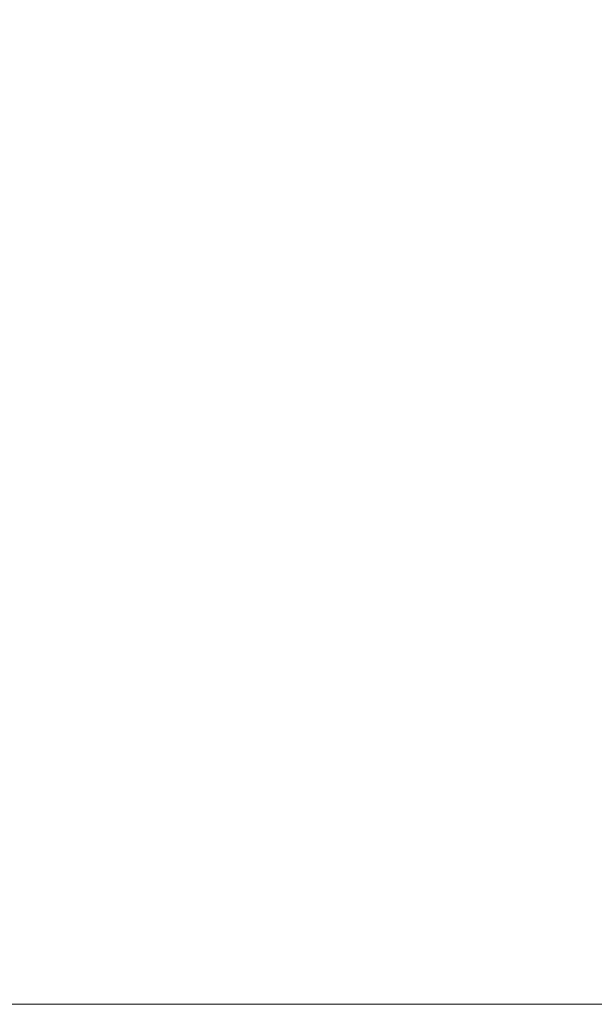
# Model space of a CAD drawing. Extents: x 23 to 884, y 6 to 258.
# Tile 4 of 11: x 131 to 219, y 6 to 157. Entities that reach past the tile are written whole.
import ezdxf

# ---------------------------------------------------------------- set-up
doc = ezdxf.new("R2010")
doc.units = 0
doc.header["$MEASUREMENT"] = 0
doc.linetypes.add('Wisdot7', pattern=[0.2875, 0.125, -0.05, 0.0625, -0.05])
doc.layers.add('B_ANNO_NOPLOT', color=47, linetype='Continuous', lineweight=18, plot=False)
doc.layers.add('B_ANNO_TEXT', color=7, linetype='Continuous', lineweight=18)
doc.styles.get("Standard").update_dxf_attribs({"font": 'calibri.ttf'})

# ---------------------------------------------------------------- blocks, each defined once
blk = doc.blocks.new('*U65')
at = {"layer": 'B_ANNO_NOPLOT', "flags": 128}
blk.add_lwpolyline([(15.35, -307.15), (15.35, -55.15), (339.28, -55.15), (339.28, -68.3), (393.35, -68.3), (393.35, -266.65), (331.92, -266.65), (331.92, -307.15)], close=True, dxfattribs=at)
blk = doc.blocks.new('*U138')
at = {"layer": 'B_ANNO_NOPLOT', "flags": 128}
blk.add_lwpolyline([(15.35, -307.15), (15.35, -55.15), (339.28, -55.15), (339.28, -68.3), (393.35, -68.3), (393.35, -266.65), (331.92, -266.65), (331.92, -307.15)], close=True, dxfattribs=at)
blk = doc.blocks.new('*U46')
at = {"layer": 'B_ANNO_NOPLOT', "flags": 128}
blk.add_lwpolyline([(22.5055, -324.5589), (22.5055, -72.5589), (346.4331, -72.5589), (346.4331, -85.7037), (400.5055, -85.7037), (400.5055, -284.0592), (339.0762, -284.0592), (339.0762, -324.5589)], close=True, dxfattribs=at)
at = {"layer": 'B_ANNO_TEXT'}
for tag, p in [('BN2', (271.4017, -121.9246)), ('BN3', (271.3917, -124.4304))]:
    blk.add_attdef(tag, p, '', height=1.5, dxfattribs=at)
blk.add_attdef('BN4', (269.9976, -140.0074), '', height=1.5, rotation=90, dxfattribs=at)

msp = doc.modelspace()

# ---------------------------------------------------------------- block references
at = {"linetype": 'Wisdot7'}
for name in ['*U65', '*U138']:
    msp.add_blockref(name, (7.15, 313.15), dxfattribs=at)

# ---------------------------------------------------------------- next in the draw order: block references
msp.add_blockref('*U46', (0, 330.56), dxfattribs=at)

doc.saveas('drawing.dxf')
